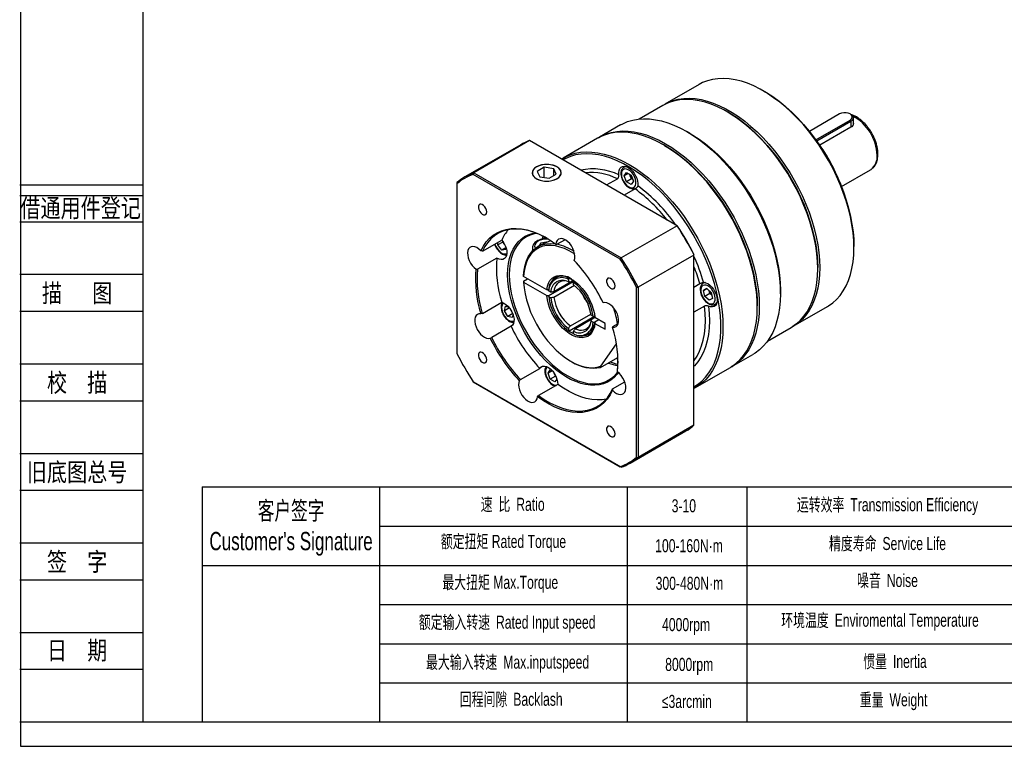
# Model space of a CAD drawing. Header units: millimetres. Extents: x 2126 to 2703, y 267 to 675.
# Tile 1 of 3: x 2126 to 2403, y 267 to 471. Entities that reach past the tile are written whole.
import ezdxf
from ezdxf.enums import TextEntityAlignment as Align

# ---------------------------------------------------------------- set-up
doc = ezdxf.new("R2010")
doc.units = ezdxf.units.MM
for name, color, linetype in [('1轮廓实线层', 7, 'Continuous'), ('2细线层', 4, 'Continuous'), ('6文字层', 3, 'Continuous'), ('7标注层', 4, 'Continuous'), ('SLD-0', 7, 'Continuous'), ('图框_外框线', 7, 'Continuous')]:
    doc.layers.add(name, color=color, linetype=linetype)
doc.styles.add('宋体', font='txt', dxfattribs={"width": 0.8})
doc.styles.add('标准', font='arial.ttf', dxfattribs={"width": 0.667})

msp = doc.modelspace()

# ---------------------------------------------------------------- linework, layer by layer
for p, q in [((2227.11, 339.35), (2227.11, 273.39)), ((2296.73, 339.35), (2296.73, 273.39))]:
    msp.add_line(p, q)
at = {"layer": '1轮廓实线层', "linetype": 'Continuous', "lineweight": 30}
for p, q in [((2316.91, 452.37), (2307.29, 446.82)), ((2335.19, 450.43), (2334.91, 450.59)), ((2306.73, 446.5), (2300.1, 442.67)), ((2325.01, 444.55), (2324.73, 444.71)), ((2356.35, 444.09), (2347.84, 439.18)), ((2349.67, 436.84), (2359.29, 442.39)), ((2359.51, 443.96), (2359.29, 444.09)), ((2359.29, 442.39), (2359.51, 442)), ((2360.22, 441.28), (2360.22, 442.98)), ((2294.81, 441), (2288.87, 437.58)), ((2359.51, 442), (2349.95, 436.48)), ((2359.51, 440.36), (2350.8, 435.32)), ((2359.51, 442), (2359.51, 440.36)), ((2288.31, 437.25), (2278.69, 431.7)), ((2314.26, 438.67), (2313.41, 439.16)), ((2266.79, 435.45), (2251.12, 426.41)), ((2269.29, 436.61), (2253.62, 427.57)), ((2310.69, 412.71), (2269.29, 436.61)), ((2307.19, 435.24), (2306.91, 435.4)), ((2271.24, 429.22), (2271.21, 429.2)), ((2273.38, 429.12), (2271.42, 427.98)), ((2276.05, 428.7), (2273.38, 429.12)), ((2273.38, 426.25), (2273.38, 429.12)), ((2276.77, 427.16), (2276.05, 428.7)), ((2276.05, 426.74), (2276.05, 428.7)), ((2276.98, 429.2), (2276.95, 429.22)), ((2296.15, 429.37), (2295.77, 429.15)), ((2253.48, 427.13), (2253.62, 427.57)), ((2294.71, 403.32), (2253.48, 427.13)), ((2253.62, 427.57), (2295.02, 403.67)), ((2271.42, 427.98), (2272.14, 426.44)), ((2272.14, 426.44), (2274.81, 426.02)), ((2274.81, 426.02), (2276.77, 427.16)), ((2290.89, 424.15), (2293.94, 425.91)), ((2295.81, 426.76), (2296.47, 427.69)), ((2296.94, 427.41), (2295.81, 426.76)), ((2296.47, 425.07), (2295.81, 426.76)), ((2296.47, 427.69), (2297.77, 426.93)), ((2297.88, 425.89), (2296.47, 425.07)), ((2297.55, 426.73), (2297.39, 427.15)), ((2297.88, 425.89), (2297.55, 426.73)), ((2297.77, 426.93), (2298.42, 425.25)), ((2298.26, 425.67), (2297.88, 425.89)), ((2356.84, 423.7), (2365.04, 428.43)), ((2365.04, 428.43), (2365.18, 428.52)), ((2248.87, 424.82), (2248.87, 424.47)), ((2248.87, 424.47), (2248.87, 376.85)), ((2298.94, 423.03), (2295.88, 421.26)), ((2297.77, 424.32), (2296.47, 425.07)), ((2298.42, 425.25), (2297.77, 424.32)), ((2310.69, 412.71), (2295.02, 403.67)), ((2310.84, 412.63), (2310.69, 412.71)), ((2272.86, 408.96), (2273.12, 409.73)), ((2273.47, 409.56), (2273.31, 409.05)), ((2256.04, 405.56), (2261.47, 408.7)), ((2261.75, 408.11), (2260.33, 407.3)), ((2260.33, 407.3), (2260.33, 408.04)), ((2261.46, 405.89), (2260.33, 407.3)), ((2262.59, 406.54), (2261.46, 405.89)), ((2261.75, 408.11), (2261.75, 408.35)), ((2262.31, 407.41), (2261.75, 408.11)), ((2262.32, 407.4), (2262.31, 407.41)), ((2262.59, 406.76), (2262.59, 405.99)), ((2270.1, 406.5), (2270.1, 405.64)), ((2271.99, 407.04), (2271.57, 406.8)), ((2272.07, 407.08), (2272.46, 407.94)), ((2272.46, 407.94), (2274.5, 408.25)), ((2272.46, 407.29), (2272.46, 407.94)), ((2276.66, 407.54), (2276.87, 407.42)), ((2279.23, 408.79), (2276.87, 407.42)), ((2360.36, 406.5), (2360.36, 406.83)), ((2256.04, 405.56), (2255.61, 405.66)), ((2262.59, 405.99), (2261.46, 405.89)), ((2294.71, 403.32), (2295.02, 403.67)), ((2315.45, 404.48), (2299.78, 395.43)), ((2315.45, 404.48), (2315.45, 404.64)), ((2315.45, 356.67), (2315.45, 404.48)), ((2260.12, 403.64), (2254.69, 400.5)), ((2350.18, 400.62), (2350.18, 400.95)), ((2254.24, 400.52), (2254.69, 400.5)), ((2267.61, 398.49), (2267.61, 398.82)), ((2274.13, 394.72), (2267.61, 398.49)), ((2276.57, 398.14), (2276.51, 398.11)), ((2267.61, 397.18), (2268.74, 397.84)), ((2267.61, 397.18), (2267.61, 396.86)), ((2267.61, 396.86), (2274.13, 393.09)), ((2274.64, 393.06), (2281.77, 397.17)), ((2274.7, 393.09), (2281.49, 397.01)), ((2276.12, 394.23), (2281.6, 397.39)), ((2281.88, 395.92), (2276.12, 392.6)), ((2280.4, 398.02), (2280.18, 397.62)), ((2280.18, 397.62), (2280.18, 396.95)), ((2280.4, 398.02), (2280.46, 398.05)), ((2281.6, 397.39), (2280.74, 396.9)), ((2281.49, 397.01), (2281.49, 397.34)), ((2281.49, 397.34), (2281.52, 397.03)), ((2281.5, 396.87), (2281.49, 397.01)), ((2281.77, 397.17), (2281.5, 397.33)), ((2281.59, 396.81), (2281.82, 397.2)), ((2281.59, 396.13), (2281.59, 396.81)), ((2281.84, 397.22), (2281.82, 397.2)), ((2299.32, 395.34), (2299.78, 395.43)), ((2299.78, 395.43), (2299.78, 347.62)), ((2315.45, 395.49), (2317.1, 396.44)), ((2317.98, 396.53), (2318.04, 396.57)), ((2318.42, 396.79), (2318.04, 396.57)), ((2274.7, 394.72), (2274.13, 394.72)), ((2274.13, 393.09), (2274.7, 393.09)), ((2274.64, 394.43), (2274.64, 394.69)), ((2275.23, 394.09), (2274.64, 394.43)), ((2274.64, 393.06), (2274.64, 392.8)), ((2274.64, 392.8), (2275.23, 392.46)), ((2274.7, 393.09), (2274.71, 392.94)), ((2299.32, 347.72), (2299.32, 395.34)), ((2318.12, 394.54), (2319.05, 395.07)), ((2319.05, 395.07), (2318.12, 394.54)), ((2318.46, 392.88), (2318.12, 394.54)), ((2319.88, 393.7), (2318.46, 392.88)), ((2319.72, 391.77), (2318.46, 392.88)), ((2319.05, 395.07), (2320.31, 393.95)), ((2319.88, 393.7), (2319.72, 394.48)), ((2320.47, 393.18), (2319.88, 393.7)), ((2320.31, 393.95), (2320.65, 392.3)), ((2339.71, 393.6), (2339.71, 394.58)), ((2256.02, 388.08), (2261.45, 391.21)), ((2262.22, 388.85), (2262.56, 390.11)), ((2262.56, 390.11), (2263.44, 389.87)), ((2318.4, 390.12), (2315.45, 388.42)), ((2320.65, 392.3), (2319.72, 391.77)), ((2321.44, 390.68), (2321.38, 390.64)), ((2321.44, 390.68), (2321.82, 390.9)), ((2333.21, 389.85), (2333.21, 390.17)), ((2343.29, 384.47), (2352.9, 390.02)), ((2256.02, 388.08), (2255.58, 387.98)), ((2263.62, 389.65), (2262.22, 388.85)), ((2263.14, 387.25), (2262.22, 388.85)), ((2264.54, 388.05), (2263.14, 387.25)), ((2264.41, 386.91), (2263.14, 387.25)), ((2264.1, 388.86), (2263.7, 389.55)), ((2264.49, 388.18), (2264.1, 388.86)), ((2264.64, 387.79), (2264.41, 386.91)), ((2287.53, 387.2), (2280.4, 383.08)), ((2280.74, 384.59), (2286.5, 387.92)), ((2287.12, 387.22), (2286.54, 387.56)), ((2287.58, 387.22), (2287.12, 387.22)), ((2287.53, 386.88), (2287.53, 387.2)), ((2287.58, 387.22), (2287.6, 387.24)), ((2264.07, 384.46), (2258.64, 381.33)), ((2286.78, 386.44), (2282.16, 383.78)), ((2286.54, 385.93), (2287.12, 385.59)), ((2286.78, 386.44), (2287.63, 386.94)), ((2287.12, 385.59), (2287.58, 385.59)), ((2287.5, 386.86), (2287.25, 387.03)), ((2287.28, 387.05), (2287.53, 386.87)), ((2288.76, 386.28), (2287.58, 385.59)), ((2290.5, 385.28), (2287.63, 386.93)), ((2288.76, 386.28), (2287.63, 385.62)), ((2287.63, 385.62), (2287.63, 385.3)), ((2287.63, 385.3), (2290.5, 383.64)), ((2290.5, 383.64), (2290.5, 385.28)), ((2292.63, 384.37), (2292.61, 384.2)), ((2292.63, 384.37), (2294.18, 385.26)), ((2280.18, 383.89), (2280.18, 383.21)), ((2280.18, 383.21), (2280.4, 383.08)), ((2281.59, 382.4), (2281.59, 383.07)), ((2281.82, 382.26), (2281.59, 382.4)), ((2285.71, 382.17), (2285.77, 382.21)), ((2336.1, 380.32), (2342.72, 384.14)), ((2258.24, 381.13), (2258.64, 381.33)), ((2289.32, 373.28), (2293.7, 379.5)), ((2326.07, 373.14), (2332.01, 376.57)), ((2280.88, 374.66), (2281.16, 374.5)), ((2289.23, 372.91), (2294.09, 375.71)), ((2289.32, 373.28), (2289.23, 372.91)), ((2266.71, 369.51), (2272.14, 372.64)), ((2274.46, 371.29), (2275.11, 372.22)), ((2275.59, 371.95), (2274.46, 371.29)), ((2275.11, 369.61), (2274.46, 371.29)), ((2275.11, 372.22), (2275.77, 371.84)), ((2276.2, 371.27), (2276.19, 371.28)), ((2276.52, 370.43), (2276.2, 371.27)), ((2293.96, 371.66), (2293.96, 371.94)), ((2315.89, 367.26), (2325.5, 372.82)), ((2253.48, 368.86), (2294.71, 345.05)), ((2253.62, 368.78), (2253.48, 368.86)), ((2295.02, 344.88), (2253.62, 368.78)), ((2266.71, 369.51), (2266.39, 369.2)), ((2277.2, 368.16), (2271.77, 365.02)), ((2276.52, 370.43), (2275.11, 369.61)), ((2276.42, 368.86), (2275.11, 369.61)), ((2276.98, 369.65), (2276.42, 368.86)), ((2276.73, 370.31), (2276.52, 370.43)), ((2292.6, 366.88), (2296, 368.85)), ((2271.53, 364.64), (2271.77, 365.02)), ((2292.6, 366.88), (2292.58, 366.52)), ((2315.45, 356.67), (2299.78, 347.62)), ((2297.52, 346.04), (2313.19, 355.08)), ((2299.32, 347.72), (2299.78, 347.62)), ((2295.02, 344.88), (2294.71, 345.05))]:
    msp.add_line(p, q, dxfattribs=at)
at = {"layer": '1轮廓实线层', "linetype": 'Continuous', "lineweight": 30, "flags": 128}
for points in [[(2360.36, 406.5), (2360.3, 408.59), (2360.11, 410.74), (2359.81, 412.93), (2359.38, 415.17), (2358.83, 417.44), (2358.16, 419.73), (2357.38, 422.02), (2356.49, 424.31), (2355.5, 426.59), (2354.41, 428.83), (2353.22, 431.05), (2351.94, 433.21), (2350.58, 435.31), (2349.14, 437.35), (2347.63, 439.31), (2346.07, 441.18), (2344.44, 442.95), (2342.77, 444.61), (2341.06, 446.16), (2339.33, 447.59), (2337.57, 448.9), (2335.79, 450.06), (2334.02, 451.09), (2332.25, 451.97), (2330.49, 452.7), (2328.75, 453.27), (2327.04, 453.69), (2325.37, 453.96), (2323.75, 454.06), (2322.18, 454), (2320.67, 453.78), (2319.23, 453.41), (2317.87, 452.88), (2316.91, 452.37)], [(2342.72, 384.14), (2343.04, 384.33), (2344.22, 385.17), (2345.32, 386.15), (2346.31, 387.28), (2347.2, 388.54), (2347.98, 389.94), (2348.64, 391.46), (2349.19, 393.09), (2349.62, 394.83), (2349.93, 396.68), (2350.12, 398.61), (2350.18, 400.62), (2350.12, 402.71), (2349.93, 404.86), (2349.62, 407.06), (2349.19, 409.3), (2348.64, 411.56), (2347.98, 413.85), (2347.2, 416.14), (2346.31, 418.43), (2345.32, 420.71), (2344.22, 422.96), (2343.04, 425.17), (2341.76, 427.33), (2340.4, 429.44), (2338.96, 431.47), (2337.45, 433.43), (2335.88, 435.3), (2334.26, 437.07), (2332.59, 438.73), (2330.88, 440.29), (2329.14, 441.72), (2327.38, 443.02), (2325.61, 444.18), (2323.84, 445.21), (2322.06, 446.09), (2320.3, 446.82), (2318.57, 447.4), (2316.86, 447.82), (2315.19, 448.08), (2313.56, 448.18), (2312, 448.12), (2310.49, 447.91), (2309.05, 447.53), (2307.69, 447), (2306.73, 446.5)], [(2307.01, 446.66), (2308.26, 447.32), (2309.62, 447.86), (2311.05, 448.23), (2312.56, 448.45), (2314.13, 448.51), (2315.75, 448.41), (2317.42, 448.14), (2319.13, 447.72), (2320.87, 447.15), (2322.63, 446.42), (2324.4, 445.54), (2326.18, 444.51), (2327.95, 443.34), (2329.71, 442.04), (2331.45, 440.61), (2333.16, 439.06), (2334.83, 437.4), (2336.45, 435.62), (2338.02, 433.75), (2339.52, 431.8), (2340.96, 429.76), (2342.32, 427.66), (2343.6, 425.49), (2344.79, 423.28), (2345.88, 421.03), (2346.88, 418.76), (2347.77, 416.47), (2348.54, 414.18), (2349.21, 411.89), (2349.76, 409.62), (2350.19, 407.38), (2350.5, 405.18), (2350.68, 403.04), (2350.75, 400.95), (2350.68, 398.94), (2350.5, 397), (2350.19, 395.16), (2349.76, 393.42), (2349.21, 391.78), (2348.54, 390.26), (2347.77, 388.87), (2346.88, 387.61), (2345.88, 386.48), (2344.79, 385.49), (2343.6, 384.65), (2343, 384.31)], [(2335.19, 450.43), (2336.07, 449.9), (2337.82, 448.75), (2339.56, 447.46), (2341.28, 446.05), (2342.97, 444.52), (2344.62, 442.87), (2346.22, 441.12), (2347.78, 439.27), (2349.27, 437.33), (2350.69, 435.32), (2352.03, 433.24), (2353.3, 431.1), (2354.47, 428.91), (2355.55, 426.69), (2356.54, 424.44), (2357.42, 422.18), (2358.19, 419.91), (2358.84, 417.65), (2359.39, 415.4), (2359.81, 413.19), (2360.12, 411.02), (2360.3, 408.89), (2360.36, 406.83)], [(2294.81, 441), (2295.46, 441.35), (2296.81, 441.93), (2298.24, 442.36), (2299.74, 442.63), (2301.31, 442.74), (2302.93, 442.7), (2304.6, 442.49), (2306.31, 442.13), (2308.06, 441.62), (2309.83, 440.95), (2311.62, 440.13), (2313.41, 439.16), (2315.21, 438.06), (2316.99, 436.81), (2318.76, 435.44), (2320.51, 433.94), (2322.22, 432.32), (2323.89, 430.6), (2325.51, 428.77), (2327.08, 426.85), (2328.58, 424.85), (2330.01, 422.77), (2331.36, 420.62), (2332.63, 418.42), (2333.81, 416.18), (2334.9, 413.9), (2335.89, 411.6), (2336.77, 409.28), (2337.54, 406.96), (2338.2, 404.65), (2338.74, 402.36), (2339.16, 400.1), (2339.47, 397.88), (2339.65, 395.71), (2339.71, 393.6), (2339.65, 391.56), (2339.47, 389.61), (2339.16, 387.74), (2338.74, 385.97), (2338.2, 384.31), (2337.54, 382.76), (2336.77, 381.33), (2335.89, 380.03), (2334.9, 378.86), (2333.81, 377.84), (2332.63, 376.96), (2332.01, 376.57)], [(2350.18, 400.95), (2350.12, 403.01), (2349.93, 405.14), (2349.63, 407.31), (2349.2, 409.53), (2348.66, 411.77), (2348, 414.03), (2347.23, 416.3), (2346.35, 418.56), (2345.37, 420.81), (2344.29, 423.03), (2343.11, 425.22), (2341.85, 427.36), (2340.5, 429.44), (2339.08, 431.46), (2337.59, 433.39), (2336.04, 435.24), (2334.44, 436.99), (2332.79, 438.64), (2331.1, 440.17), (2329.38, 441.59), (2327.64, 442.87), (2325.89, 444.03), (2325.01, 444.55)], [(2325.01, 444.55), (2325.89, 444.03), (2327.64, 442.87), (2329.38, 441.59), (2331.1, 440.17), (2332.79, 438.64), (2334.44, 436.99), (2336.04, 435.24), (2337.59, 433.39), (2339.08, 431.46), (2340.5, 429.44), (2341.85, 427.36), (2343.11, 425.22), (2344.29, 423.03), (2345.37, 420.81), (2346.35, 418.56), (2347.23, 416.3), (2348, 414.03), (2348.66, 411.77), (2349.2, 409.53), (2349.63, 407.31), (2349.93, 405.14), (2350.12, 403.01), (2350.18, 400.95)], [(2359.29, 442.39), (2359.67, 442.7), (2359.87, 443.05), (2359.87, 443.43), (2359.67, 443.79), (2359.29, 444.09), (2358.76, 444.31), (2358.14, 444.43), (2357.49, 444.43), (2356.87, 444.31), (2356.35, 444.09)], [(2359.51, 443.96), (2359.74, 443.81), (2360.07, 443.46), (2360.21, 443.08), (2360.16, 442.69), (2359.92, 442.32), (2359.51, 442)], [(2333.21, 389.85), (2333.15, 391.96), (2332.96, 394.12), (2332.66, 396.34), (2332.23, 398.61), (2331.69, 400.9), (2331.03, 403.21), (2330.26, 405.52), (2329.38, 407.84), (2328.39, 410.14), (2327.31, 412.42), (2326.13, 414.67), (2324.86, 416.87), (2323.51, 419.01), (2322.07, 421.09), (2320.57, 423.1), (2319.01, 425.02), (2317.38, 426.84), (2315.71, 428.57), (2314, 430.18), (2312.26, 431.68), (2310.49, 433.06), (2308.7, 434.3), (2306.9, 435.41), (2305.11, 436.37), (2303.32, 437.19), (2301.55, 437.86), (2299.81, 438.38), (2298.1, 438.74), (2296.43, 438.94), (2294.8, 438.99), (2293.24, 438.88), (2291.74, 438.6), (2290.3, 438.18), (2288.95, 437.6), (2288.31, 437.25)], [(2288.59, 437.41), (2289.52, 437.92), (2290.87, 438.5), (2292.3, 438.93), (2293.8, 439.2), (2295.37, 439.31), (2296.99, 439.27), (2298.66, 439.07), (2300.37, 438.7), (2302.12, 438.19), (2303.89, 437.52), (2305.68, 436.7), (2307.47, 435.73), (2309.27, 434.63), (2311.05, 433.38), (2312.82, 432.01), (2314.57, 430.51), (2316.28, 428.89), (2317.95, 427.17), (2319.57, 425.34), (2321.14, 423.42), (2322.64, 421.42), (2324.07, 419.34), (2325.42, 417.19), (2326.69, 414.99), (2327.88, 412.75), (2328.96, 410.47), (2329.95, 408.17), (2330.83, 405.85), (2331.6, 403.53), (2332.26, 401.22), (2332.8, 398.93), (2333.22, 396.67), (2333.53, 394.45), (2333.71, 392.28), (2333.77, 390.17), (2333.71, 388.14), (2333.53, 386.18), (2333.22, 384.31), (2332.8, 382.54), (2332.26, 380.88), (2331.6, 379.33), (2330.83, 377.9), (2329.95, 376.6), (2328.96, 375.44), (2327.88, 374.41), (2326.69, 373.53), (2325.78, 372.98)], [(2314.26, 438.67), (2315.15, 438.14), (2316.92, 436.98), (2318.68, 435.67), (2320.42, 434.24), (2322.13, 432.69), (2323.79, 431.03), (2325.42, 429.26), (2326.99, 427.39), (2328.49, 425.43), (2329.93, 423.39), (2331.29, 421.29), (2332.57, 419.13), (2333.76, 416.92), (2334.85, 414.67), (2335.85, 412.39), (2336.73, 410.1), (2337.51, 407.81), (2338.18, 405.52), (2338.73, 403.25), (2339.16, 401.01), (2339.47, 398.82), (2339.65, 396.67), (2339.71, 394.58)], [(2307.19, 435.24), (2308.53, 434.43), (2310.32, 433.21), (2312.1, 431.87), (2313.85, 430.4), (2315.57, 428.8), (2317.25, 427.1), (2318.88, 425.29), (2320.46, 423.38), (2321.97, 421.39), (2323.41, 419.32), (2324.78, 417.19), (2326.06, 414.99), (2327.25, 412.75), (2328.34, 410.48), (2329.34, 408.17), (2330.23, 405.86), (2331.01, 403.54), (2331.67, 401.23), (2332.22, 398.94), (2332.65, 396.67), (2332.96, 394.45), (2333.15, 392.28), (2333.21, 390.17)], [(2333.21, 390.17), (2333.19, 391.22), (2333.07, 393.36), (2332.82, 395.56), (2332.45, 397.8), (2331.96, 400.08), (2331.36, 402.38), (2330.63, 404.7), (2329.8, 407.02), (2328.86, 409.33), (2327.81, 411.62), (2326.67, 413.88), (2325.43, 416.1), (2324.1, 418.26), (2322.7, 420.37), (2321.22, 422.4), (2319.68, 424.35), (2318.07, 426.21), (2316.42, 427.96), (2314.71, 429.61), (2312.98, 431.15), (2311.21, 432.56), (2309.43, 433.84), (2307.64, 434.98), (2307.19, 435.24)], [(2278.26, 431.44), (2279.33, 432.04), (2280.69, 432.63), (2282.12, 433.05), (2283.62, 433.32), (2285.19, 433.44), (2286.81, 433.39), (2288.48, 433.19), (2290.19, 432.83), (2291.94, 432.31), (2293.71, 431.64), (2295.49, 430.82), (2297.29, 429.86), (2299.08, 428.75), (2300.87, 427.51), (2302.64, 426.13), (2304.39, 424.63), (2306.1, 423.02), (2307.77, 421.29), (2309.39, 419.46), (2310.96, 417.54), (2312.46, 415.54), (2313.89, 413.46), (2315.24, 411.32), (2316.51, 409.12), (2317.69, 406.87), (2318.78, 404.59), (2319.76, 402.29), (2320.64, 399.97), (2321.41, 397.65), (2322.07, 395.34), (2322.62, 393.05), (2323.04, 390.79), (2323.35, 388.57), (2323.53, 386.4), (2323.59, 384.3), (2323.53, 382.26), (2323.35, 380.3), (2323.04, 378.43), (2322.62, 376.66), (2322.07, 375), (2321.41, 373.45), (2320.64, 372.02), (2319.76, 370.72), (2318.78, 369.56), (2317.69, 368.53), (2316.51, 367.65), (2315.45, 367.02)], [(2315.45, 367.47), (2316.48, 368.15), (2317.63, 369.09), (2318.67, 370.17), (2319.62, 371.39), (2320.45, 372.75), (2321.17, 374.23), (2321.78, 375.83), (2322.27, 377.54), (2322.64, 379.36), (2322.89, 381.27), (2323.01, 383.27), (2323.01, 385.34), (2322.89, 387.48), (2322.64, 389.68), (2322.27, 391.92), (2321.78, 394.2), (2321.17, 396.5), (2320.45, 398.82), (2319.62, 401.14), (2318.67, 403.45), (2317.63, 405.74), (2316.48, 408), (2315.25, 410.22), (2313.92, 412.38), (2312.52, 414.49), (2311.04, 416.52), (2309.49, 418.47), (2307.89, 420.33), (2306.23, 422.09), (2304.53, 423.74), (2302.8, 425.27), (2301.03, 426.68), (2299.25, 427.96), (2297.45, 429.1), (2295.66, 430.1), (2293.87, 430.96), (2292.09, 431.66), (2290.34, 432.21), (2288.62, 432.6), (2286.94, 432.84), (2285.31, 432.91), (2283.74, 432.83), (2282.22, 432.58), (2280.78, 432.18), (2279.42, 431.62), (2278.65, 431.21)], [(2271.21, 429.24), (2270.67, 428.85), (2270.29, 428.41), (2270.07, 427.94), (2270.02, 427.45), (2270.15, 426.96), (2270.46, 426.5), (2270.92, 426.09), (2271.53, 425.74), (2272.24, 425.47), (2273.04, 425.29), (2273.88, 425.22), (2274.73, 425.24), (2275.56, 425.37), (2276.32, 425.59), (2276.98, 425.9), (2277.52, 426.29), (2277.9, 426.73), (2278.12, 427.2), (2278.17, 427.69), (2278.04, 428.18), (2277.73, 428.64), (2277.27, 429.05), (2276.66, 429.4), (2275.95, 429.67), (2275.15, 429.84), (2274.31, 429.92), (2273.46, 429.9), (2272.63, 429.77), (2271.87, 429.55), (2271.21, 429.24)], [(2273.05, 429.82), (2272.26, 429.65), (2271.55, 429.38), (2270.95, 429.04), (2270.49, 428.63), (2270.19, 428.17), (2270.06, 427.69), (2270.1, 427.2), (2270.32, 426.73), (2270.7, 426.3), (2271.24, 425.92), (2271.89, 425.61), (2272.65, 425.39), (2273.46, 425.26), (2274.31, 425.24), (2275.14, 425.32), (2275.93, 425.49), (2276.64, 425.76), (2277.24, 426.1), (2277.7, 426.51), (2278, 426.97), (2278.13, 427.45), (2278.09, 427.93), (2277.87, 428.41), (2277.49, 428.84), (2276.95, 429.22), (2276.3, 429.53), (2275.54, 429.75), (2274.73, 429.87), (2273.88, 429.9), (2273.05, 429.82)], [(2294.35, 426.96), (2294.32, 427.65), (2294.42, 428.26), (2294.63, 428.76), (2294.96, 429.13), (2295.38, 429.35), (2295.88, 429.4), (2296.43, 429.3), (2297.01, 429.04), (2297.58, 428.63), (2298.13, 428.1), (2298.63, 427.47), (2299.05, 426.76), (2299.38, 426.02), (2299.6, 425.27), (2299.69, 424.55), (2299.66, 423.9)], [(2295.07, 427.19), (2295.13, 426.56), (2295.32, 425.9), (2295.62, 425.24), (2296.02, 424.64), (2296.48, 424.12), (2296.99, 423.71), (2297.5, 423.45), (2297.99, 423.36), (2298.43, 423.42), (2298.78, 423.65), (2299.03, 424.03), (2299.15, 424.53), (2299.15, 425.12), (2299.03, 425.77), (2298.78, 426.44), (2298.43, 427.07), (2297.99, 427.64), (2297.5, 428.11), (2296.99, 428.44), (2296.48, 428.62), (2296.02, 428.64), (2295.62, 428.49), (2295.32, 428.18), (2295.13, 427.74), (2295.07, 427.19)], [(2295.78, 429.15), (2296.04, 429.26), (2296.4, 429.31)], [(2257.28, 416.58), (2257.22, 417.07), (2257.03, 417.57), (2256.74, 418.04), (2256.39, 418.43), (2256, 418.69), (2255.62, 418.8), (2255.29, 418.74), (2255.05, 418.52), (2254.92, 418.17), (2254.92, 417.72), (2255.05, 417.22), (2255.29, 416.72), (2255.62, 416.29), (2256, 415.96), (2256.39, 415.77), (2256.74, 415.74), (2257.03, 415.88), (2257.22, 416.17), (2257.28, 416.58)], [(2255.61, 405.66), (2256.3, 406.97), (2257.11, 408.14), (2258.03, 409.17), (2259.05, 410.04), (2260.18, 410.75), (2261.4, 411.3), (2262.7, 411.69), (2264.08, 411.9), (2265.53, 411.94), (2267.03, 411.81), (2268.58, 411.51), (2270.17, 411.03), (2271.78, 410.4), (2273.4, 409.6), (2275.04, 408.65), (2276.66, 407.54)], [(2274.21, 409.15), (2273.65, 409.46), (2272.04, 410.25), (2270.44, 410.88), (2268.87, 411.35), (2267.34, 411.65), (2265.85, 411.78), (2264.42, 411.74), (2263.06, 411.53), (2261.77, 411.15), (2260.56, 410.6), (2259.45, 409.9), (2258.43, 409.03), (2257.52, 408.02), (2256.72, 406.86), (2256.04, 405.56)], [(2263.12, 398.96), (2263.18, 400.57), (2263.37, 402.11), (2263.67, 403.54), (2264.1, 404.88), (2264.64, 406.09), (2265.29, 407.19), (2266.05, 408.15), (2266.91, 408.97), (2267.87, 409.65), (2268.91, 410.18), (2270.03, 410.55), (2270.88, 410.72)], [(2271.28, 410.57), (2270.57, 410.44), (2269.43, 410.09), (2268.38, 409.58), (2267.41, 408.92), (2266.54, 408.11), (2265.77, 407.16), (2265.11, 406.08), (2264.56, 404.87), (2264.13, 403.54), (2263.82, 402.1), (2263.64, 400.57), (2263.57, 398.96)], [(2255.61, 405.66), (2255.06, 406.17), (2254.49, 406.55), (2253.92, 406.79), (2253.38, 406.88), (2252.9, 406.81), (2252.49, 406.58), (2252.17, 406.21), (2251.97, 405.71), (2251.88, 405.11), (2251.91, 404.43), (2252.07, 403.7), (2252.33, 402.96), (2252.7, 402.24), (2253.16, 401.58), (2253.68, 400.99), (2254.24, 400.52)], [(2259.56, 407.59), (2259.57, 407.57), (2259.83, 406.91), (2260.19, 406.28), (2260.63, 405.71), (2261.12, 405.26), (2261.63, 404.94), (2262.14, 404.77), (2262.6, 404.77), (2262.9, 404.88)], [(2261.47, 408.7), (2261.97, 408.02), (2262.38, 407.27), (2262.68, 406.5), (2262.86, 405.73), (2262.9, 405.01), (2262.81, 404.38), (2262.59, 403.86), (2262.25, 403.48), (2261.81, 403.26), (2261.29, 403.21), (2260.72, 403.34), (2260.12, 403.64)], [(2267.61, 398.82), (2267.74, 400.25), (2268, 401.6), (2268.38, 402.83), (2268.88, 403.94), (2269.5, 404.93), (2270.23, 405.78), (2271.06, 406.48), (2271.99, 407.02), (2273, 407.41), (2274.09, 407.64), (2275.24, 407.7), (2276.46, 407.6), (2276.63, 407.57)], [(2281.97, 404.68), (2281.67, 404.88), (2280.36, 405.65), (2279.06, 406.27), (2277.77, 406.73), (2276.52, 407.03), (2275.3, 407.16), (2274.14, 407.13), (2273.05, 406.93), (2272.03, 406.57), (2271.1, 406.05), (2270.26, 405.37), (2269.52, 404.54), (2268.9, 403.57), (2268.39, 402.47), (2268, 401.25), (2267.74, 399.92), (2267.61, 398.49)], [(2274.57, 408.94), (2274.19, 408.95), (2273.41, 408.92), (2272.66, 408.77), (2271.99, 408.53), (2271.43, 408.21), (2271.01, 407.82), (2270.77, 407.39), (2270.7, 406.94), (2270.81, 406.48), (2270.88, 406.35)], [(2281.8, 402.99), (2281.97, 403.52), (2282.02, 404.16), (2281.94, 404.86), (2281.74, 405.59), (2281.44, 406.33), (2281.04, 407.03), (2280.56, 407.68), (2280.02, 408.22), (2279.46, 408.65), (2278.89, 408.94), (2278.33, 409.08), (2277.83, 409.07), (2277.39, 408.89), (2277.04, 408.57), (2276.79, 408.11), (2276.66, 407.54)], [(2352.9, 390.02), (2353.22, 390.21), (2354.41, 391.04), (2355.5, 392.03), (2356.49, 393.16), (2357.38, 394.42), (2358.16, 395.82), (2358.83, 397.33), (2359.38, 398.97), (2359.81, 400.71), (2360.11, 402.55), (2360.3, 404.49), (2360.36, 406.5)], [(2294.19, 371.48), (2293.85, 371.03), (2293.04, 370.13), (2292.13, 369.38), (2291.13, 368.78), (2290.04, 368.33), (2288.88, 368.03), (2287.65, 367.9), (2286.36, 367.92), (2285.03, 368.1), (2283.65, 368.44), (2282.25, 368.93), (2280.82, 369.57), (2279.39, 370.36), (2277.97, 371.29), (2276.55, 372.36), (2275.16, 373.55), (2273.8, 374.86), (2272.49, 376.27), (2271.23, 377.78), (2270.03, 379.38), (2268.91, 381.05), (2267.87, 382.79), (2266.91, 384.57), (2266.05, 386.38), (2265.29, 388.22), (2264.64, 390.07), (2264.1, 391.91), (2263.67, 393.74), (2263.37, 395.53), (2263.18, 397.27), (2263.12, 398.96)], [(2263.57, 398.96), (2263.64, 397.27), (2263.82, 395.52), (2264.13, 393.73), (2264.56, 391.91), (2265.11, 390.06), (2265.77, 388.22), (2266.54, 386.38), (2267.41, 384.57), (2268.38, 382.79), (2269.43, 381.06), (2270.57, 379.4), (2271.78, 377.82), (2273.05, 376.32), (2274.37, 374.93), (2275.73, 373.64), (2277.13, 372.48), (2278.55, 371.44), (2279.98, 370.54), (2281.41, 369.79), (2282.83, 369.19), (2284.22, 368.74), (2285.59, 368.45), (2286.91, 368.32), (2288.18, 368.35), (2289.39, 368.54), (2290.52, 368.89), (2291.58, 369.4), (2292.55, 370.06), (2293.42, 370.86), (2294.03, 371.6)], [(2274.13, 394.72), (2274.3, 395.71), (2274.59, 396.58), (2275, 397.32), (2275.53, 397.92), (2276.17, 398.37), (2276.89, 398.66), (2277.7, 398.77), (2278.56, 398.72), (2279.47, 398.49), (2280.41, 398.1), (2281.36, 397.56), (2282.3, 396.86), (2283.21, 396.04), (2284.07, 395.09), (2284.87, 394.05), (2285.6, 392.93), (2286.23, 391.75), (2286.76, 390.53), (2287.18, 389.31), (2287.47, 388.1), (2287.63, 386.93)], [(2267.61, 396.86), (2267.75, 395.25), (2268.02, 393.59), (2268.41, 391.89), (2268.94, 390.17), (2269.58, 388.45), (2270.34, 386.75), (2271.2, 385.08), (2272.16, 383.46), (2273.21, 381.9), (2274.34, 380.43), (2275.53, 379.05), (2276.77, 377.79), (2278.06, 376.64), (2279.37, 375.63), (2280.7, 374.77), (2282.03, 374.05), (2283.35, 373.5), (2284.65, 373.11), (2285.9, 372.9), (2287.11, 372.85), (2288.25, 372.98), (2289.32, 373.28)], [(2281.82, 397.2), (2282.78, 396.44), (2282.95, 396.28)], [(2293.28, 395.8), (2293.22, 396.28), (2293.03, 396.79), (2292.74, 397.26), (2292.39, 397.65), (2292, 397.91), (2291.62, 398.02), (2291.29, 397.96), (2291.05, 397.74), (2290.92, 397.39), (2290.92, 396.94), (2291.05, 396.44), (2291.29, 395.94), (2291.62, 395.51), (2292, 395.18), (2292.39, 394.99), (2292.74, 394.96), (2293.03, 395.1), (2293.22, 395.39), (2293.28, 395.8)], [(2318.85, 396.01), (2318.38, 396.06), (2317.97, 395.95), (2317.64, 395.67), (2317.43, 395.26), (2317.34, 394.72), (2317.37, 394.11), (2317.54, 393.45), (2317.82, 392.79), (2318.2, 392.17), (2318.65, 391.63), (2319.15, 391.2), (2319.66, 390.91), (2320.16, 390.78), (2320.61, 390.81), (2320.98, 391.01), (2321.25, 391.36), (2321.4, 391.83), (2321.43, 392.41), (2321.33, 393.05), (2321.1, 393.71), (2320.77, 394.36), (2320.35, 394.95), (2319.87, 395.44), (2319.36, 395.8), (2318.85, 396.01)], [(2318.16, 396.82), (2318.72, 396.71), (2319.29, 396.44), (2319.87, 396.03), (2320.42, 395.49), (2320.92, 394.86), (2321.33, 394.15), (2321.66, 393.4), (2321.87, 392.66), (2321.96, 391.94), (2321.92, 391.29), (2321.76, 390.74), (2321.48, 390.31), (2321.1, 390.02), (2320.63, 389.89), (2320.1, 389.92), (2319.53, 390.11)], [(2287.63, 385.3), (2287.47, 384.31), (2287.18, 383.44), (2286.76, 382.7), (2286.23, 382.1), (2285.6, 381.65), (2284.87, 381.37), (2284.07, 381.25), (2283.21, 381.3), (2282.3, 381.53), (2281.36, 381.92), (2280.41, 382.46), (2279.47, 383.16), (2278.56, 383.98), (2277.7, 384.93), (2276.89, 385.97), (2276.17, 387.1), (2275.53, 388.27), (2275, 389.49), (2274.59, 390.71), (2274.3, 391.92), (2274.13, 393.09)], [(2262.02, 391.01), (2261.76, 390.79), (2261.54, 390.39), (2261.44, 389.86), (2261.46, 389.26), (2261.62, 388.6), (2261.89, 387.94), (2262.26, 387.31), (2262.71, 386.76), (2263.2, 386.32), (2263.72, 386.02), (2264.22, 385.87), (2264.67, 385.89), (2264.92, 385.99)], [(2261.45, 391.21), (2262.04, 391), (2262.64, 390.63), (2263.22, 390.11), (2263.75, 389.48), (2264.21, 388.76), (2264.57, 388), (2264.81, 387.22), (2264.92, 386.48), (2264.9, 385.79), (2264.74, 385.21), (2264.46, 384.76), (2264.07, 384.46)], [(2292.61, 384.2), (2293.12, 384.22), (2293.56, 384.4), (2293.91, 384.72), (2294.15, 385.18), (2294.28, 385.75), (2294.28, 386.41), (2294.17, 387.13), (2293.94, 387.87), (2293.6, 388.6), (2293.17, 389.28), (2292.67, 389.9), (2292.12, 390.41), (2291.55, 390.79), (2290.98, 391.04), (2290.44, 391.13), (2289.95, 391.06)], [(2315.45, 374.77), (2315.49, 374.82), (2316.3, 376.07), (2317, 377.45), (2317.58, 378.96), (2318.04, 380.59), (2318.37, 382.32), (2318.57, 384.15), (2318.64, 386.07), (2318.58, 388.06), (2318.4, 390.12)], [(2319.53, 390.11), (2319.72, 388.02), (2319.77, 385.98), (2319.7, 384.03), (2319.49, 382.16), (2319.14, 380.4), (2318.68, 378.74), (2318.08, 377.2), (2317.37, 375.79), (2316.53, 374.52), (2315.58, 373.39), (2315.45, 373.25)], [(2325.5, 372.82), (2326.13, 373.2), (2327.31, 374.08), (2328.39, 375.11), (2329.38, 376.28), (2330.26, 377.57), (2331.03, 379), (2331.69, 380.55), (2332.23, 382.21), (2332.66, 383.98), (2332.96, 385.85), (2333.15, 387.81), (2333.21, 389.85)], [(2255.58, 387.98), (2255.07, 387.96), (2254.63, 387.79), (2254.28, 387.46), (2254.04, 387), (2253.91, 386.43), (2253.91, 385.77), (2254.02, 385.06), (2254.25, 384.32), (2254.59, 383.59), (2255.02, 382.9), (2255.52, 382.29), (2256.07, 381.77), (2256.64, 381.39), (2257.21, 381.15), (2257.75, 381.06), (2258.24, 381.13)], [(2287.35, 388.67), (2287.4, 388.44), (2287.58, 387.22)], [(2280.34, 383.2), (2280.71, 382.94), (2281.59, 382.43)], [(2257.28, 375.01), (2257.22, 375.49), (2257.03, 376), (2256.74, 376.47), (2256.39, 376.86), (2256, 377.12), (2255.62, 377.23), (2255.29, 377.17), (2255.05, 376.95), (2254.92, 376.6), (2254.92, 376.15), (2255.05, 375.65), (2255.29, 375.15), (2255.62, 374.72), (2256, 374.39), (2256.39, 374.2), (2256.74, 374.17), (2257.03, 374.31), (2257.22, 374.6), (2257.28, 375.01)], [(2272.14, 372.64), (2272.48, 373.02), (2272.92, 373.24), (2273.44, 373.29), (2274.02, 373.16), (2274.62, 372.86), (2275.21, 372.42), (2275.77, 371.84), (2276.27, 371.16), (2276.68, 370.42), (2276.98, 369.64), (2277.16, 368.87), (2277.2, 368.16)], [(2294.11, 375.25), (2293.63, 375.42), (2293.61, 375.43)], [(2293.96, 371.94), (2294.08, 373.35), (2294.12, 374.66)], [(2274.3, 373.04), (2274.01, 372.78), (2273.8, 372.36), (2273.71, 371.82), (2273.76, 371.21), (2273.93, 370.55), (2274.21, 369.89), (2274.59, 369.27), (2275.05, 368.73), (2275.55, 368.31), (2276.06, 368.02), (2276.56, 367.9), (2276.75, 367.89)], [(2292.58, 366.52), (2293.13, 366.01), (2293.7, 365.63), (2294.27, 365.39), (2294.81, 365.3), (2295.29, 365.37), (2295.7, 365.6), (2296.02, 365.97), (2296.22, 366.47), (2296.31, 367.07), (2296.28, 367.75), (2296.12, 368.48), (2295.86, 369.22), (2295.49, 369.94), (2295.03, 370.61), (2294.51, 371.19), (2293.96, 371.66)], [(2266.39, 369.2), (2266.22, 368.66), (2266.17, 368.03), (2266.25, 367.33), (2266.45, 366.59), (2266.75, 365.85), (2267.15, 365.15), (2267.63, 364.51), (2268.17, 363.96), (2268.73, 363.53), (2269.3, 363.24), (2269.86, 363.1), (2270.36, 363.12), (2270.8, 363.29), (2271.15, 363.61), (2271.4, 364.07), (2271.53, 364.64)], [(2290.77, 364), (2289.65, 363.84), (2288.22, 363.8), (2286.73, 363.93), (2285.2, 364.23), (2283.63, 364.7), (2282.04, 365.33), (2280.43, 366.12), (2278.81, 367.06), (2277.2, 368.16)], [(2292.58, 366.52), (2291.89, 365.21), (2291.08, 364.04), (2290.16, 363.01), (2289.14, 362.14), (2288.01, 361.43), (2286.79, 360.88), (2285.49, 360.5), (2284.11, 360.28), (2282.66, 360.24), (2281.16, 360.38), (2279.61, 360.68), (2278.03, 361.15), (2276.41, 361.78), (2274.79, 362.58), (2273.15, 363.54), (2271.53, 364.64)], [(2271.77, 365.02), (2273.38, 363.93), (2275, 362.98), (2276.61, 362.19), (2278.2, 361.56), (2279.77, 361.1), (2281.3, 360.8), (2282.79, 360.67), (2284.22, 360.71), (2285.59, 360.92), (2286.87, 361.3), (2288.08, 361.84), (2289.2, 362.55), (2290.21, 363.41), (2291.12, 364.42), (2291.92, 365.59), (2292.6, 366.88)], [(2293.28, 354.23), (2293.22, 354.71), (2293.03, 355.22), (2292.74, 355.69), (2292.39, 356.08), (2292, 356.34), (2291.62, 356.45), (2291.29, 356.39), (2291.05, 356.17), (2290.92, 355.82), (2290.92, 355.37), (2291.05, 354.86), (2291.29, 354.37), (2291.62, 353.93), (2292, 353.6), (2292.39, 353.42), (2292.74, 353.39), (2293.03, 353.53), (2293.22, 353.82), (2293.28, 354.23)]]:
    msp.add_lwpolyline(points, dxfattribs=at)
at = {"layer": '1轮廓实线层', "linetype": 'Continuous', "lineweight": 30}
for centre, radius, start, end in [((2353.64, 431.96), 13.24, 2.1756, 61.3974), ((2313.53, 408.86), 45.71, 20.9235, 39.0711), ((2274.59, 421.93), 15.61, 109.8546, 119.9764), ((2312.48, 408.25), 46.82, 24.6271, 35.3675), ((2362.44, 432.02), 4.45, 308.0659, 5.6866), ((2287, 411.92), 16.74, 63.9531, 101.5532), ((2258.9, 412.93), 15.56, 109.8425, 130.1683), ((2258.78, 412.62), 15.45, 110.0851, 129.9257), ((2286.46, 410.51), 17.12, 64.0933, 95.0096), ((2299.71, 427.58), 2.32, 191.3043, 201.4535), ((2300.01, 427.67), 2.64, 200.9905, 227.6881), ((2273.15, 387.46), 43.93, 37.6844, 54.0507), ((2271.74, 386.02), 47.06, 34.8424, 53.6082), ((2243.74, 368.57), 80.2, 26.6001, 33.3999), ((2244.28, 368.88), 79.65, 26.6818, 33.3182), ((2272.13, 403.95), 11.67, 139.1783, 156.0037), ((2264.44, 409.11), 2.73, 200.9333, 218.7389), ((2271.54, 406.52), 1.44, 179.8133, 208.8165), ((2273.67, 392.95), 14.93, 57.0844, 77.1023), ((2228.07, 359.52), 80.2, 26.6001, 33.3999), ((2268.6, 382.45), 51.6, 16.1626, 24.7908), ((2291.33, 400.69), 31.35, 174.6137, 197.5975), ((2247.04, 370.48), 47.59, 25.6162, 43.0777), ((2228.15, 359.57), 79.65, 26.6818, 33.3182), ((2269.85, 382.93), 49.15, 15.9602, 21.9142), ((2285.81, 397.56), 31.71, 174.6389, 197.5724), ((2285.9, 397.56), 31.35, 174.6137, 197.5975), ((2278.45, 394.74), 3.81, 59.2477, 180.7631), ((2278.32, 394.46), 3.67, 59.5448, 180.466), ((2278.48, 394.16), 4.42, 54.7187, 115.6187), ((2278.54, 394.07), 3.31, 60.4152, 179.5955), ((2279.11, 394.28), 2.99, 88.3349, 180.9907), ((2273.18, 385.56), 14.04, 6.7986, 53.2014), ((2273.85, 385.95), 12.79, 7.2288, 52.7712), ((2318.65, 395.48), 1.25, 89.2804, 119.2858), ((2288.59, 394.46), 14.04, 186.7986, 233.2014), ((2288.13, 394.19), 12.12, 187.5838, 232.4162), ((2295.99, 398.73), 13.01, 202.3325, 217.6621), ((2322.29, 395.09), 2.64, 193.5215, 226.4729), ((2287.91, 394.07), 12.79, 187.2288, 232.7712), ((2320.8, 391.75), 1.25, 300.7096, 330.7134), ((2266.43, 390.21), 2.69, 200.9016, 210.0729), ((2266.43, 390.21), 2.69, 209.9271, 219.0931), ((2268.22, 381.38), 26.02, 8.3121, 18.4839), ((2306.5, 404.79), 47.05, 205.597, 223.0968), ((2283.23, 385.95), 3.31, 240.4152, 359.5955), ((2283.45, 385.56), 3.67, 239.5448, 0.466), ((2283.77, 385.54), 3.81, 239.2477, 0.7631), ((2283.67, 386.43), 3.06, 240.285, 330.3941), ((2283.35, 385.75), 4.29, 304.3332, 358.3707), ((2262.38, 374.63), 31.71, 354.6389, 17.5724), ((2301.15, 401.7), 47.59, 205.6162, 223.0777), ((2301.07, 401.65), 47.05, 205.597, 223.0968), ((2320.04, 412.61), 79.65, 206.6818, 213.3182), ((2287.21, 383.93), 11.2, 237.3132, 280.3713), ((2296.58, 387.85), 14.64, 249.2882, 260.1842), ((2297.18, 388.4), 14.91, 249.315, 258.0939), ((2278.73, 372.26), 2.72, 201.2519, 219.0706), ((2305.38, 368.6), 15.61, 300.0156, 310.1587), ((2289.41, 359.57), 15.45, 290.0851, 309.9257), ((2289.74, 359.52), 15.56, 289.8425, 310.1683)]:
    msp.add_arc(centre, radius, start, end, dxfattribs=at)
for points, knots in [([(2365.2, 428.55), (2365.33, 428.64), (2365.67, 428.86), (2366.12, 429.36), (2366.53, 430.01), (2366.84, 430.77), (2367.03, 431.62), (2367.1, 432.31), (2367.1, 432.88), (2367.09, 433.48), (2366.98, 434.36), (2366.75, 435.43), (2366.41, 436.51), (2365.97, 437.58), (2365.44, 438.63), (2364.82, 439.62), (2364.13, 440.56), (2363.38, 441.42), (2362.59, 442.19), (2361.75, 442.85), (2360.89, 443.39), (2360.14, 443.75), (2359.69, 443.88), (2359.53, 443.92)], [0, 0, 0, 0, 0.0322104, 0.0815616, 0.1313908, 0.1823088, 0.2344416, 0.2854826, 0.2991526, 0.3277151, 0.3813606, 0.4349141, 0.4883532, 0.5416906, 0.5949654, 0.6482272, 0.7015233, 0.7548981, 0.808408, 0.8621052, 0.9160247, 0.9701528, 1, 1, 1, 1]), ([(2360.2, 441.47), (2360.19, 441.31), (2360.15, 440.95), (2359.85, 440.57), (2359.59, 440.41), (2359.51, 440.36)], [0, 0, 0, 0, 0.387253, 0.82083, 1, 1, 1, 1]), ([(2295.78, 429.15), (2295.77, 429.14), (2295.6, 429.08), (2295.36, 428.82), (2295.1, 428.41), (2294.95, 427.92), (2294.93, 427.56), (2294.92, 427.39)], [0, 0, 0, 0, 0.026642, 0.2734793, 0.5176503, 0.770244, 1, 1, 1, 1]), ([(2293.94, 425.91), (2294, 425.95), (2294.12, 426.04), (2294.25, 426.26), (2294.34, 426.52), (2294.37, 426.76), (2294.36, 426.9), (2294.35, 426.96)], [0, 0, 0, 0, 0.2090347, 0.418027, 0.6314271, 0.8491384, 1, 1, 1, 1]), ([(2294.92, 427.39), (2294.93, 427.28), (2294.94, 426.95), (2295.04, 426.38), (2295.28, 425.71), (2295.61, 425.05), (2296.02, 424.45), (2296.5, 423.93), (2297.03, 423.5), (2297.59, 423.2), (2298.14, 423.05), (2298.64, 423.06), (2298.98, 423.14), (2299.13, 423.24), (2299.15, 423.26)], [0, 0, 0, 0, 0.051462, 0.147142, 0.242513, 0.337605, 0.43272, 0.528203, 0.62447, 0.721932, 0.820323, 0.904862, 0.986408, 1, 1, 1, 1]), ([(2299.66, 423.9), (2299.65, 423.89), (2299.64, 423.81), (2299.58, 423.66), (2299.44, 423.45), (2299.25, 423.25), (2299.07, 423.11), (2298.97, 423.05), (2298.94, 423.03)], [0, 0, 0, 0, 0.032682, 0.242401, 0.454081, 0.670712, 0.887589, 1, 1, 1, 1]), ([(2259.48, 407.55), (2259.5, 407.49), (2259.57, 407.21), (2259.81, 406.71), (2260.19, 406.09), (2260.64, 405.53), (2261.15, 405.06), (2261.7, 404.7), (2262.25, 404.5), (2262.61, 404.43), (2262.78, 404.45), (2262.78, 404.45)], [0, 0, 0, 0, 0.034725, 0.173128, 0.311349, 0.449924, 0.589352, 0.730308, 0.87307, 0.998927, 1, 1, 1, 1]), ([(2274.31, 409.05), (2274.15, 409.06), (2273.74, 409.07), (2273.06, 409), (2272.31, 408.82), (2271.62, 408.56), (2271.03, 408.2), (2270.57, 407.78), (2270.27, 407.31), (2270.11, 406.89), (2270.11, 406.62), (2270.12, 406.53)], [0, 0, 0, 0, 0.074872, 0.201089, 0.327814, 0.455558, 0.58477, 0.71518, 0.828714, 0.937664, 1, 1, 1, 1]), ([(2271.99, 407.04), (2272.07, 407.08), (2272.51, 407.35), (2273.5, 407.82), (2274.58, 408.27), (2275.09, 408.51), (2275.15, 408.54)], [0, 0, 0, 0, 0.099463, 0.564195, 0.95004, 1, 1, 1, 1]), ([(2280.74, 396.9), (2280.66, 396.9), (2280.47, 396.92), (2280.28, 396.94), (2280.18, 396.95)], [0, 0, 0, 0, 0.444848, 1, 1, 1, 1]), ([(2317.1, 396.44), (2317.17, 396.48), (2317.31, 396.55), (2317.55, 396.67), (2317.8, 396.76), (2318.01, 396.82), (2318.12, 396.82), (2318.16, 396.82)], [0, 0, 0, 0, 0.209035, 0.418027, 0.631427, 0.849138, 1, 1, 1, 1]), ([(2317.97, 396.5), (2317.88, 396.45), (2317.66, 396.3), (2317.42, 395.94), (2317.24, 395.45), (2317.17, 394.88), (2317.21, 394.25), (2317.37, 393.58), (2317.64, 392.91), (2318, 392.27), (2318.44, 391.69), (2318.94, 391.19), (2319.48, 390.8), (2320.02, 390.56), (2320.55, 390.46), (2321, 390.48), (2321.25, 390.6), (2321.35, 390.65)], [0, 0, 0, 0, 0.042449, 0.106704, 0.172444, 0.241575, 0.313345, 0.385843, 0.458129, 0.53026, 0.60251, 0.67512, 0.748442, 0.822715, 0.889356, 0.952761, 1, 1, 1, 1]), ([(2275.23, 394.09), (2275.39, 394.12), (2275.69, 394.16), (2275.99, 394.21), (2276.12, 394.23)], [0, 0, 0, 0, 0.555152, 1, 1, 1, 1]), ([(2276.12, 392.6), (2275.99, 392.58), (2275.69, 392.53), (2275.39, 392.48), (2275.23, 392.46)], [0, 0, 0, 0, 0.444848, 1, 1, 1, 1]), ([(2261.61, 391.14), (2261.53, 391), (2261.37, 390.7), (2261.28, 390.16), (2261.29, 389.54), (2261.41, 388.88), (2261.65, 388.2), (2261.98, 387.55), (2262.4, 386.95), (2262.88, 386.42), (2263.4, 386), (2263.96, 385.71), (2264.44, 385.56), (2264.72, 385.58), (2264.81, 385.58)], [0, 0, 0, 0, 0.077021, 0.15986, 0.246471, 0.334711, 0.422798, 0.510631, 0.598493, 0.686701, 0.775642, 0.865693, 0.956571, 1, 1, 1, 1]), ([(2319.53, 390.11), (2319.49, 390.13), (2319.38, 390.18), (2319.16, 390.23), (2318.88, 390.25), (2318.61, 390.22), (2318.47, 390.16), (2318.4, 390.12)], [0, 0, 0, 0, 0.140117, 0.349979, 0.564359, 0.782133, 1, 1, 1, 1]), ([(2280.18, 383.89), (2280.28, 384.02), (2280.47, 384.25), (2280.66, 384.49), (2280.74, 384.59)], [0, 0, 0, 0, 0.555152, 1, 1, 1, 1]), ([(2286.54, 385.93), (2286.58, 386.02), (2286.66, 386.2), (2286.74, 386.37), (2286.78, 386.44)], [0, 0, 0, 0, 0.555152, 1, 1, 1, 1]), ([(2282.16, 383.78), (2282.07, 383.67), (2281.88, 383.44), (2281.7, 383.2), (2281.59, 383.07)], [0, 0, 0, 0, 0.444848, 1, 1, 1, 1]), ([(2273.9, 373.17), (2273.84, 373.07), (2273.68, 372.82), (2273.57, 372.33), (2273.55, 371.73), (2273.65, 371.07), (2273.86, 370.4), (2274.17, 369.74), (2274.57, 369.12), (2275.03, 368.57), (2275.55, 368.13), (2276.02, 367.83), (2276.32, 367.74), (2276.43, 367.71)], [0, 0, 0, 0, 0.065522, 0.156707, 0.252427, 0.350604, 0.448902, 0.546882, 0.6448, 0.743026, 0.841947, 0.942025, 1, 1, 1, 1])]:
    msp.add_open_spline(points, degree=3, knots=knots, dxfattribs=at)
at = {"layer": '2细线层'}
for p, q in [((2126.11, 424.19), (2160.72, 424.19)), ((2126.11, 421.23), (2160.72, 421.23)), ((2126.11, 413.84), (2160.72, 413.84)), ((2126.11, 399.06), (2160.72, 399.06)), ((2126.11, 388.71), (2160.72, 388.71)), ((2126.11, 373.93), (2160.72, 373.93)), ((2126.11, 363.58), (2160.72, 363.58)), ((2126.11, 348.79), (2160.72, 348.79)), ((2126.11, 338.45), (2160.72, 338.45)), ((2126.11, 323.66), (2160.72, 323.66)), ((2126.11, 313.31), (2160.72, 313.31)), ((2126.11, 298.53), (2160.72, 298.53)), ((2126.11, 288.18), (2160.72, 288.18)), ((2126.11, 273.4), (2160.72, 273.4))]:
    msp.add_line(p, q, dxfattribs=at)
at = {"layer": '7标注层', "color": 0}
msp.add_line((2177.35, 339.35), (2177.35, 273.4), dxfattribs=at)
at = {"layer": 'SLD-0'}
msp.add_line((2330.28, 339.35), (2330.28, 273.41), dxfattribs=at)
at = {"layer": '图框_外框线'}
for p, q in [((2177.35, 339.35), (2696.57, 339.35)), ((2227.11, 328.35), (2518.92, 328.35)), ((2177.35, 317.34), (2696.57, 317.34)), ((2227.11, 306.34), (2696.57, 306.34)), ((2227.11, 295.33), (2696.57, 295.33)), ((2227.11, 284.33), (2696.57, 284.33))]:
    msp.add_line(p, q, dxfattribs=at)
at = {"layer": '图框_外框线', "color": 3}
msp.add_lwpolyline([(2126.38, 266.53), (2703.44, 266.53), (2703.44, 674.6), (2126.38, 674.6)], close=True, dxfattribs=at)
at = {"layer": '图框_外框线', "color": 3, "lineweight": 25}
msp.add_lwpolyline([(2160.72, 273.4), (2696.57, 273.4), (2696.57, 667.73), (2160.72, 667.73)], close=True, dxfattribs=at)

# ---------------------------------------------------------------- texts
at = {"layer": '6文字层', "color": 3, "style": '宋体', "width": 0.8}
for s, p in [('借通用件登记', (2143.23, 417.73)), ('描   图', (2142.24, 393.88)), ('校  描', (2142.24, 368.75)), ('旧底图总号', (2142.24, 343.62)), ('签  字', (2142.24, 318.49)), ('日  期', (2142.25, 293.5))]:
    msp.add_text(s, height=5.174, dxfattribs=at).set_placement(p, align=Align.MIDDLE)
at = {"layer": 'SLD-0', "color": 1, "attachment_point": 2, "style": '标准'}
for s, insert, char_height, width in [("{\\fSimSun|b0|i0|c134|p2;客户签字}\\PCustomer's Signature", (2202.31, 335.28), 5.1351, 63.8815), ('{\\fSimSun|b0|i0|c134|p2;速 比 }Ratio', (2264.53, 336.32), 3.668, 29.9705), ('3-10', (2312.6, 335.9), 3.668, 15.5954), ('{\\fSimSun|b0|i0|c134|p2;运转效率 }Transmission Efficiency', (2369.79, 336.21), 3.668, 62.3315), ('{\\fSimSun|b0|i0|c134|p2;额定扭矩} Rated Torque', (2261.95, 325.89), 3.668, 41.1868), ('100-160N·m', (2314.05, 324.69), 3.668, 15.5954), ('{\\fSimSun|b0|i0|c134|p2;精度寿命 }Service Life', (2369.79, 325.31), 3.668, 62.3315), ('{\\fSimSun|b0|i0|c134|p2;噪音 }Noise', (2369.79, 314.93), 3.668, 62.3315), ('{\\fSimSun|b0|i0|c134|p2;最大扭矩} Max.Torque', (2261.05, 314.42), 3.668, 47.375), ('300-480N·m', (2314.18, 314.15), 3.668, 19.6075), ('{\\fSimSun|b0|i0|c134|p2;环境温度 }Enviromental Temperature', (2367.68, 303.77), 3.668, 62.3315), ('{\\fSimSun|b0|i0|c134|p2;额定输入转速 }Rated Input speed', (2262.98, 303.22), 3.668, 67.4869), ('4000rpm', (2313.23, 302.55), 3.668, 15.5954), ('{\\fSimSun|b0|i0|c134|p2;最大输入转速 }Max.inputspeed ', (2263.11, 292.01), 3.668, 62.0722), ('8000rpm', (2314.11, 291.35), 3.668, 28.1495), ('{\\fSimSun|b0|i0|c134|p2;惯量 }Inertia', (2371.89, 292.21), 3.668, 62.3315), ('{\\fSimSun|b0|i0|c134|p2;回程间隙 }Backlash', (2264.14, 281.58), 3.668, 29.9705), ('≤3arcmin ', (2313.44, 280.97), 3.668, 15.5954), ('{\\fSimSun|b0|i0|c134|p2;重量 }Weight', (2371.49, 281.44), 3.668, 62.3315)]:
    msp.add_mtext(s, dxfattribs=dict(at, insert=insert, char_height=char_height, width=width))

doc.saveas('drawing.dxf')
